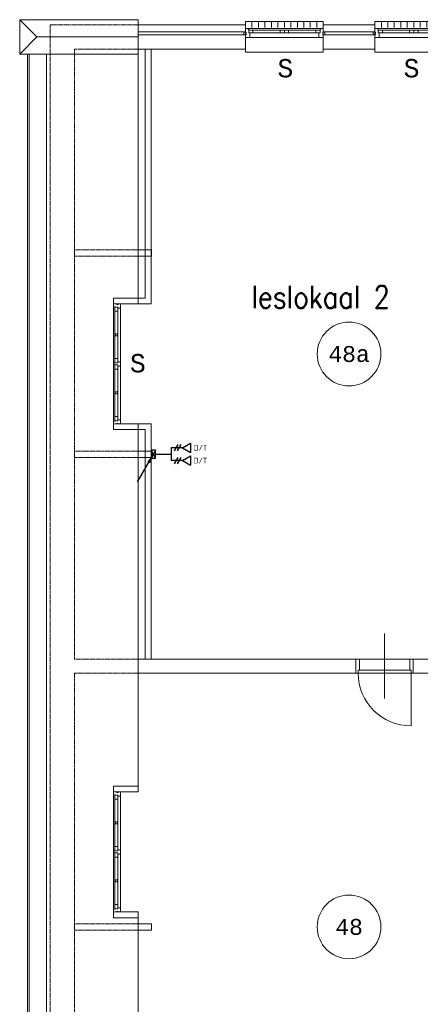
# Model space of a CAD drawing. Header units: millimetres. Extents: x 2723 to 84179, y 13128 to 40654.
# Tile 2 of 9: x 2723 to 9008, y 25199 to 40654. Entities that reach past the tile are written whole.
import ezdxf
from ezdxf.enums import TextEntityAlignment as Align
from ezdxf.xclip import XClip

# ---------------------------------------------------------------- set-up
doc = ezdxf.new("R2010")
doc.units = ezdxf.units.MM
doc.header["$LTSCALE"] = 50
doc.header["$XCLIPFRAME"] = 0
doc.linetypes.add('Xref-2e26$0$HIDDEN', pattern=[0.375, 0.25, -0.125])
doc.layers.get('0').update_dxf_attribs({"linetype": 'CONTINUOUS'})
for name, color, linetype in [('EL6441--', 3, 'CONTINUOUS'), ('EM6131--', 1, 'CONTINUOUS'), ('Xref', 8, 'CONTINUOUS'), ('Xref-2e26$0$AL$1A---_ALGEMEEN', 8, 'CONTINUOUS'), ('Xref-2e26$0$AT$1A---_TEKST050', 8, 'CONTINUOUS'), ('Xref-2e26$0$AT$1A---_TEKST070', 8, 'CONTINUOUS'), ('Xref-2e26$0$EL6131--_WG', 3, 'CONTINUOUS')]:
    doc.layers.add(name, color=color, linetype=linetype)
doc.styles.add('buro-018', font='Isocp.shx', dxfattribs={"height": 90})
doc.styles.add('Xref-2e26$0$MONOTXT', font='MONOTXT')
doc.styles.add('Xref-2e26$0$ROMANS', font='ROMANS')

# ---------------------------------------------------------------- blocks, each defined once
blk = doc.blocks.new('*O39')
at = {"layer": 'Xref-2e26$0$AL$1A---_ALGEMEEN', "color": 0, "linetype": 'Continuous', "lineweight": 0}
for p, q in [((-508.33, 240), (-508.33, 150)), ((-406.66, 240), (-406.66, 150)), ((-305, 240), (-305, 150)), ((-203.33, 240), (-203.33, 150)), ((-101.66, 240), (-101.66, 150)), ((0, 240), (0, 150)), ((101.66, 240), (101.66, 150)), ((203.33, 240), (203.33, 150)), ((305, 240), (305, 150)), ((406.66, 240), (406.66, 150)), ((508.33, 240), (508.33, 150)), ((-565.5, 130), (565.5, 130)), ((-493, 106), (-67, 106)), ((-493, 63), (-67, 63)), ((67, 106), (493, 106)), ((67, 63), (493, 63)), ((-543, -9), (543, -9))]:
    blk.add_line(p, q, dxfattribs=at)
for points in [[(-610, 190), (-610, 240), (610, 240), (610, 190)], [(-610, -190), (-610, -240), (610, -240), (610, -190)]]:
    blk.add_lwpolyline(points, dxfattribs=at)
for points in [[(-635, 30), (-601, 30), (-601, 46), (-610, 46), (-610, 60), (-601, 60), (-601, 76), (-635, 76)], [(-610, -9), (-545.15, -9), (-543, -6.86), (-543, 63), (-560, 63), (-560, 114), (-565.5, 114), (-565.5, 127.78), (-567.72, 130), (-610, 130), (-610, 76), (-601, 76), (-601, 60), (-610, 60), (-610, 46), (-601, 46), (-601, 30), (-610, 30)], [(-560, 106), (-493, 106), (-493, 63), (-560, 63)], [(-67, 106), (0, 106), (0, 63), (-67, 63)], [(67, 106), (0, 106), (0, 63), (67, 63)], [(560, 106), (493, 106), (493, 63), (560, 63)], [(610, -9), (545.15, -9), (543, -6.86), (543, 63), (560, 63), (560, 114), (565.5, 114), (565.5, 127.78), (567.72, 130), (610, 130), (610, 76), (601, 76), (601, 60), (610, 60), (610, 46), (601, 46), (601, 30), (610, 30)], [(635, 30), (601, 30), (601, 46), (610, 46), (610, 60), (601, 60), (601, 76), (635, 76)]]:
    blk.add_lwpolyline(points, close=True, dxfattribs=at)
blk = doc.blocks.new('*O40')
at = {"layer": 'Xref-2e26$0$AL$1A---_ALGEMEEN', "color": 0, "linetype": 'Continuous', "lineweight": 0}
for p, q in [((-508.33, 240), (-508.33, 150)), ((-406.66, 240), (-406.66, 150)), ((-305, 240), (-305, 150)), ((-203.33, 240), (-203.33, 150)), ((-101.66, 240), (-101.66, 150)), ((0, 240), (0, 150)), ((101.66, 240), (101.66, 150)), ((203.33, 240), (203.33, 150)), ((305, 240), (305, 150)), ((406.66, 240), (406.66, 150)), ((508.33, 240), (508.33, 150)), ((-565.5, 130), (565.5, 130)), ((-493, 106), (-67, 106)), ((-493, 63), (-67, 63)), ((67, 106), (493, 106)), ((67, 63), (493, 63)), ((-543, -9), (543, -9))]:
    blk.add_line(p, q, dxfattribs=at)
for points in [[(-610, 190), (-610, 240), (610, 240), (610, 190)], [(-610, -190), (-610, -240), (610, -240), (610, -190)]]:
    blk.add_lwpolyline(points, dxfattribs=at)
for points in [[(-635, 30), (-601, 30), (-601, 46), (-610, 46), (-610, 60), (-601, 60), (-601, 76), (-635, 76)], [(-610, -9), (-545.15, -9), (-543, -6.86), (-543, 63), (-560, 63), (-560, 114), (-565.5, 114), (-565.5, 127.78), (-567.72, 130), (-610, 130), (-610, 76), (-601, 76), (-601, 60), (-610, 60), (-610, 46), (-601, 46), (-601, 30), (-610, 30)], [(-560, 106), (-493, 106), (-493, 63), (-560, 63)], [(-67, 106), (0, 106), (0, 63), (-67, 63)], [(67, 106), (0, 106), (0, 63), (67, 63)], [(560, 106), (493, 106), (493, 63), (560, 63)], [(610, -9), (545.15, -9), (543, -6.86), (543, 63), (560, 63), (560, 114), (565.5, 114), (565.5, 127.78), (567.72, 130), (610, 130), (610, 76), (601, 76), (601, 60), (610, 60), (610, 46), (601, 46), (601, 30), (610, 30)], [(635, 30), (601, 30), (601, 46), (610, 46), (610, 60), (601, 60), (601, 76), (635, 76)]]:
    blk.add_lwpolyline(points, close=True, dxfattribs=at)
blk = doc.blocks.new('Xref-2e26$0$DRPSTD')
at = {"layer": 'Xref-2e26$0$AL$1A---_ALGEMEEN', "color": 0, "linetype": 'Continuous', "lineweight": 0}
blk.add_lwpolyline([(-31.3, 0), (31.3, 0), (33.54, -2.23), (33.54, -47), (16.54, -47), (16.54, -98), (11.04, -98), (11.04, -111.78), (8.82, -114), (-8.74, -114), (-10.96, -111.78), (-10.96, -98), (-16.46, -98), (-16.46, -47), (-33.46, -47), (-33.46, -2.14)], close=True, dxfattribs=at)
blk = doc.blocks.new('*O68')
at = {"layer": 'Xref-2e26$0$AL$1A---_ALGEMEEN', "color": 0, "linetype": 'Continuous', "lineweight": 0}
for p, q in [((-57, 11), (-57, 898)), ((-33, 459), (-33, 826)), ((10, 460), (10, 826)), ((57, 34), (57, 876)), ((-33, 84), (-33, 450)), ((10, 84), (10, 449)), ((-57, -898), (-57, -11)), ((-33, -450), (-33, -84)), ((10, -449), (10, -84)), ((57, -876), (57, -34)), ((-33, -826), (-33, -459)), ((10, -826), (10, -460))]:
    blk.add_line(p, q, dxfattribs=at)
for points in [[(57, 942), (57, 878), (55, 876), (10, 876), (10, 892), (-41, 892), (-41, 898), (-55, 898), (-57, 900), (-57, 942), (-3, 942), (-3, 934), (18, 934), (18, 942)], [(-33, 892), (-33, 826), (10, 826), (10, 892)], [(-33, 16), (-33, 84), (10, 84), (10, 16)], [(-33, -16), (-33, -84), (10, -84), (10, -16)], [(57, -942), (57, -878), (55, -876), (10, -876), (10, -892), (-41, -892), (-41, -898), (-55, -898), (-57, -900), (-57, -942), (-3, -942), (-3, -934), (18, -934), (18, -942)], [(-33, -892), (-33, -826), (10, -826), (10, -892)]]:
    blk.add_lwpolyline(points, close=True, dxfattribs=at)
for points in [[(-33, 450), (-33, 459), (-30, 459, -0.397174), (-25, 464), (-22, 464, 0.406754), (-17, 470), (2, 470), (10, 460), (10, 449), (2, 439), (-17, 439, 0.406754), (-22, 444), (-25, 444, -0.397174), (-30, 450), (-33, 450)], [(-33, -450), (-33, -459), (-30, -459, 0.397174), (-25, -465), (-22, -465, -0.406754), (-17, -470), (2, -470), (10, -460), (10, -449), (2, -439), (-17, -439, -0.406754), (-22, -445), (-25, -445, 0.397174), (-30, -450), (-33, -450)]]:
    blk.add_lwpolyline(points, format="xyb", dxfattribs=at)
at = {"layer": 'Xref-2e26$0$AL$1A---_ALGEMEEN', "color": 0, "linetype": 'Continuous', "lineweight": 0, "rotation": 270}
blk.add_blockref('Xref-2e26$0$DRPSTD', (57, 0), dxfattribs=at)
blk = doc.blocks.new('*O69')
at = {"layer": 'Xref-2e26$0$AL$1A---_ALGEMEEN', "color": 0, "linetype": 'Continuous', "lineweight": 0}
for p, q in [((-57, 11), (-57, 898)), ((-33, 459), (-33, 826)), ((10, 460), (10, 826)), ((57, 34), (57, 876)), ((-33, 84), (-33, 450)), ((10, 84), (10, 449)), ((-57, -898), (-57, -11)), ((-33, -450), (-33, -84)), ((10, -449), (10, -84)), ((57, -876), (57, -34)), ((-33, -826), (-33, -459)), ((10, -826), (10, -460))]:
    blk.add_line(p, q, dxfattribs=at)
for points in [[(57, 942), (57, 878), (55, 876), (10, 876), (10, 892), (-41, 892), (-41, 898), (-55, 898), (-57, 900), (-57, 942), (-3, 942), (-3, 934), (18, 934), (18, 942)], [(-33, 892), (-33, 826), (10, 826), (10, 892)], [(-33, 16), (-33, 84), (10, 84), (10, 16)], [(-33, -16), (-33, -84), (10, -84), (10, -16)], [(57, -942), (57, -878), (55, -876), (10, -876), (10, -892), (-41, -892), (-41, -898), (-55, -898), (-57, -900), (-57, -942), (-3, -942), (-3, -934), (18, -934), (18, -942)], [(-33, -892), (-33, -826), (10, -826), (10, -892)]]:
    blk.add_lwpolyline(points, close=True, dxfattribs=at)
for points in [[(-33, 450), (-33, 459), (-30, 459, -0.397174), (-25, 464), (-22, 464, 0.406754), (-17, 470), (2, 470), (10, 460), (10, 449), (2, 439), (-17, 439, 0.406754), (-22, 444), (-25, 444, -0.397174), (-30, 450), (-33, 450)], [(-33, -450), (-33, -459), (-30, -459, 0.397174), (-25, -465), (-22, -465, -0.406754), (-17, -470), (2, -470), (10, -460), (10, -449), (2, -439), (-17, -439, -0.406754), (-22, -445), (-25, -445, 0.397174), (-30, -450), (-33, -450)]]:
    blk.add_lwpolyline(points, format="xyb", dxfattribs=at)
at = {"layer": 'Xref-2e26$0$AL$1A---_ALGEMEEN', "color": 0, "linetype": 'Continuous', "lineweight": 0, "rotation": 270}
blk.add_blockref('Xref-2e26$0$DRPSTD', (57, 0), dxfattribs=at)
blk = doc.blocks.new('Xref-2e26$0$ED0831')
at = {"layer": 'Xref-2e26$0$AL$1A---_ALGEMEEN', "color": 0, "linetype": 'Continuous', "lineweight": 0}
for p, q in [((450, -400), (450, 620)), ((0, 0), (0, 220)), ((0, 220), (55, 220)), ((55, 220), (845, 220)), ((55, 220), (55, 45)), ((900, 220), (845, 220)), ((845, 220), (845, 45)), ((900, 0), (900, 220)), ((35, 0), (0, 0)), ((55, 45), (35, 45)), ((35, 45), (35, 0)), ((35, 0), (35, -830)), ((865, 0), (35, 0)), ((55, 45), (845, 45)), ((845, 45), (865, 45)), ((865, 45), (865, 0)), ((865, 0), (900, 0))]:
    blk.add_line(p, q, dxfattribs=at)
blk.add_arc((35, 0), 830, 270, 360, dxfattribs=at)
blk = doc.blocks.new('*O82')
at = {"layer": 'Xref-2e26$0$AL$1A---_ALGEMEEN', "color": 0, "linetype": 'Continuous', "lineweight": 0}
for p in [(-1205, 270), (-1205, -270), (655, 0)]:
    blk.add_line(p, (-935, 0), dxfattribs=at)
blk.add_lwpolyline([(655, 270), (655, -270), (-1205, -270), (-1205, 270)], close=True, dxfattribs=at)
blk = doc.blocks.new('Xref-2e26$0$E00112')
at = {"color": 0, "linetype": 'Continuous'}
for p, q in [((0, 1), (-1, 1)), ((-1, 1), (-1, 0)), ((-1, 0), (0, 1)), ((-1, 1), (0, 0)), ((-1, 0), (0, 0)), ((0, 0), (0, 1))]:
    blk.add_line(p, q, dxfattribs=at)
blk = doc.blocks.new('Xref-2e26')
at = {"layer": 'Xref-2e26$0$AL$1A---_ALGEMEEN', "linetype": 'Continuous', "lineweight": 0}
for p, q in [((80622.42, 107741.73), (80622.42, 103451.73)), ((78882.42, 107281.73), (78882.42, 81336.73)), ((78912.42, 107281.73), (78912.42, 81336.73)), ((79182.42, 107281.73), (79182.42, 81336.73)), ((80622.42, 101386.73), (80622.42, 95791.73)), ((80622.42, 93726.73), (80622.42, 88136.73))]:
    blk.add_line(p, q, dxfattribs=at)
at = {"layer": 'Xref-2e26$0$AL$1A---_ALGEMEEN', "linetype": 'Xref-2e26$0$HIDDEN', "lineweight": 0}
for points in [[(80622.42, 107741.73), (79242.42, 107741.73), (79242.42, 80876.73), (80622.42, 80876.73)], [(80622.42, 107361.73), (79622.42, 107361.73), (79622.42, 97786.73), (80622.42, 97786.73)], [(80622.42, 97566.73), (79622.42, 97566.73), (79622.42, 81256.73), (80622.42, 81256.73)]]:
    blk.add_lwpolyline(points, dxfattribs=at)
at = {"layer": 'Xref-2e26$0$AL$1A---_ALGEMEEN', "linetype": 'Continuous', "lineweight": 0}
for points in [[(82304.92, 107631.73), (80622.42, 107631.73), (80622.42, 107741.73), (82304.92, 107741.73)], [(84334.92, 107631.73), (83524.92, 107631.73), (83524.92, 107741.73), (84334.92, 107741.73)], [(82304.92, 107361.73), (80622.42, 107361.73), (80622.42, 107581.73), (82304.92, 107581.73)], [(84334.92, 107361.73), (83524.92, 107361.73), (83524.92, 107581.73), (84334.92, 107581.73)], [(80822.42, 103361.73), (80622.42, 103361.73), (80622.42, 103451.73), (80732.42, 103451.73), (80732.42, 107361.73), (80822.42, 107361.73)], [(80622.42, 104211.73), (80832.42, 104211.73), (80832.42, 104111.73), (80622.42, 104111.73)], [(80622.42, 103361.73), (80622.42, 103451.73), (80232.42, 103451.73), (80232.42, 103361.73)], [(80622.42, 101386.73), (80622.42, 101476.73), (80232.42, 101476.73), (80232.42, 101386.73)], [(80622.42, 101476.73), (80822.42, 101476.73), (80822.42, 97786.73), (80732.42, 97786.73), (80732.42, 101386.73), (80622.42, 101386.73)], [(80622.42, 101051.73), (80832.42, 101051.73), (80832.42, 100951.73), (80622.42, 100951.73)], [(80622.42, 97566.73), (84037.42, 97566.73), (84037.42, 97786.73), (80622.42, 97786.73)], [(84937.42, 97566.73), (87237.42, 97566.73), (87237.42, 97786.73), (84937.42, 97786.73)], [(80622.42, 95701.73), (80622.42, 95791.73), (80232.42, 95791.73), (80232.42, 95701.73)], [(80622.42, 93726.73), (80622.42, 93816.73), (80232.42, 93816.73), (80232.42, 93726.73)], [(80622.42, 93631.73), (80832.42, 93631.73), (80832.42, 93531.73), (80622.42, 93531.73)]]:
    blk.add_lwpolyline(points, close=True, dxfattribs=at)
at = {"layer": 'Xref-2e26$0$AL$1A---_ALGEMEEN', "linetype": 'Xref-2e26$0$HIDDEN', "lineweight": 0}
for points in [[(79622.42, 104211.73), (80622.42, 104211.73), (80622.42, 104111.73), (79622.42, 104111.73)], [(79622.42, 101051.73), (80622.42, 101051.73), (80622.42, 100951.73), (79622.42, 100951.73)], [(79622.42, 93631.73), (80622.42, 93631.73), (80622.42, 93531.73), (79622.42, 93531.73)]]:
    blk.add_lwpolyline(points, close=True, dxfattribs=at)
at = {"layer": 'Xref-2e26$0$AL$1A---_ALGEMEEN', "linetype": 'Continuous', "lineweight": 0}
for centre in [(83929.92, 102574.23), (83929.92, 93581.73)]:
    blk.add_circle(centre, 500, dxfattribs=at)
for name, p in [('*O82', (79967.42, 107551.73)), ('*O39', (82914.92, 107551.73)), ('*O40', (84944.92, 107551.73)), ('*O68', (80289.42, 102419.23)), ('*O69', (80289.42, 94759.23))]:
    blk.add_blockref(name, p, dxfattribs=at)
at = {"layer": 'Xref-2e26$0$AL$1A---_ALGEMEEN', "linetype": 'Continuous', "lineweight": 0, "yscale": -1, "rotation": 180}
blk.add_blockref('Xref-2e26$0$ED0831', (84937.42, 97566.73), dxfattribs=at)
at = {"layer": 'Xref-2e26$0$EL6131--_WG', "linetype": 'Continuous', "lineweight": 0, "xscale": 60, "yscale": 130, "zscale": 60, "rotation": 180}
blk.add_blockref('Xref-2e26$0$E00112', (80832.42, 101066.73), dxfattribs=at)
at = {"layer": 'Xref-2e26$0$AT$1A---_TEKST050', "linetype": 'Continuous', "lineweight": 0, "style": 'Xref-2e26$0$MONOTXT'}
for s, height, p in [('S', 287.99994, (82930.63, 107060.33)), ('S', 287.99994, (84910.09, 107060.33)), ('48a', 250.00002, (83929.91, 102574.24)), ('S', 287.99994, (80615.94, 102429.69)), ('48', 250.00002, (83929.86, 93581.68))]:
    blk.add_text(s, height=height, dxfattribs=at).set_placement(p, align=Align.MIDDLE)
at = {"layer": 'Xref-2e26$0$AT$1A---_TEKST070', "linetype": 'Continuous', "lineweight": 0, "style": 'Xref-2e26$0$ROMANS', "width": 0.857143}
blk.add_text('leslokaal 2', height=349.99998, dxfattribs=at).set_placement((82398.13, 103294.2))
blk = doc.blocks.new('E00153')
at = {"color": 0, "linetype": 'Continuous'}
for p, q in [((-1.44, 7), (1.44, 7)), ((0, 4.5), (-1.44, 7)), ((0, 4.5), (1.44, 7)), ((-1, 4), (1, 2.85)), ((0, 4.5), (0, 1)), ((-1, 3), (1, 1.85))]:
    blk.add_line(p, q, dxfattribs=at)
at = {"color": 7, "style": 'buro-018'}
for tag, p in [('E_COMMENT1', (-6, 12)), ('E_COMMENT2', (6, 12)), ('E_DCOM1', (-6, 9)), ('E_DCOM2', (6, 9))]:
    blk.add_attdef(tag, text='', height=1.8, dxfattribs=at).set_placement(p, align=Align.MIDDLE)
at = {"color": 0, "style": 'buro-018'}
blk.add_attdef('E_TEXT1', text='', height=1.8, dxfattribs=at).set_placement((2.5, 6), align=Align.MIDDLE)
at = {"color": 0, "linetype": 'Continuous', "style": 'buro-018', "flags": 1}
blk.add_attdef('E_MATCODE', text='', height=1.8, dxfattribs=at).set_placement((0, 0), align=Align.MIDDLE)
blk = doc.blocks.new('E00106')
at = {"color": 0, "linetype": 'Continuous'}
blk.add_line((-5, -8.66), (0, 0), dxfattribs=at)
blk.add_lwpolyline([(0, 0, 0, 1, 0), (-1.5, -2.6, 1, 1, 0)], format="xyseb", dxfattribs=at)

msp = doc.modelspace()

# ---------------------------------------------------------------- linework, layer by layer
at = {"layer": 'EL6441--', "color": 1}
for p, q in [((5102, 33934), (5102, 33734)), ((4853, 33834), (5102, 33834))]:
    msp.add_line(p, q, dxfattribs=at)

# ---------------------------------------------------------------- block references
at = {"layer": 'EL6441--'}
ref = msp.add_blockref('E00153', (5052, 33934), dxfattribs=dict(at, xscale=50, yscale=50, zscale=50, rotation=270))
ref.add_attrib('E_TEXT1', 'D/T', dxfattribs={"layer": '0', "color": 1, "height": 90, "style": 'buro-018'}).set_placement((5560, 33934), align=Align.MIDDLE)
ref = msp.add_blockref('E00153', (5052, 33734), dxfattribs=dict(at, xscale=50, yscale=50, zscale=50, rotation=270))
ref.add_attrib('E_TEXT1', 'D/T', dxfattribs={"layer": '0', "color": 1, "height": 90, "style": 'buro-018'}).set_placement((5560, 33734), align=Align.MIDDLE)
at = {"layer": 'EM6131--', "xscale": 50, "yscale": 50, "zscale": 50}
msp.add_blockref('E00106', (4823, 33834), dxfattribs=at)
at = {"layer": 'Xref', "color": 8}
ref = msp.add_blockref('Xref-2e26', (-76039, -67168), dxfattribs=at)
XClip(ref).set_block_clipping_path([(78531.2540174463, 80295.5572919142), (160218.1995790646, 108097.5980193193)])

doc.saveas('drawing.dxf')
